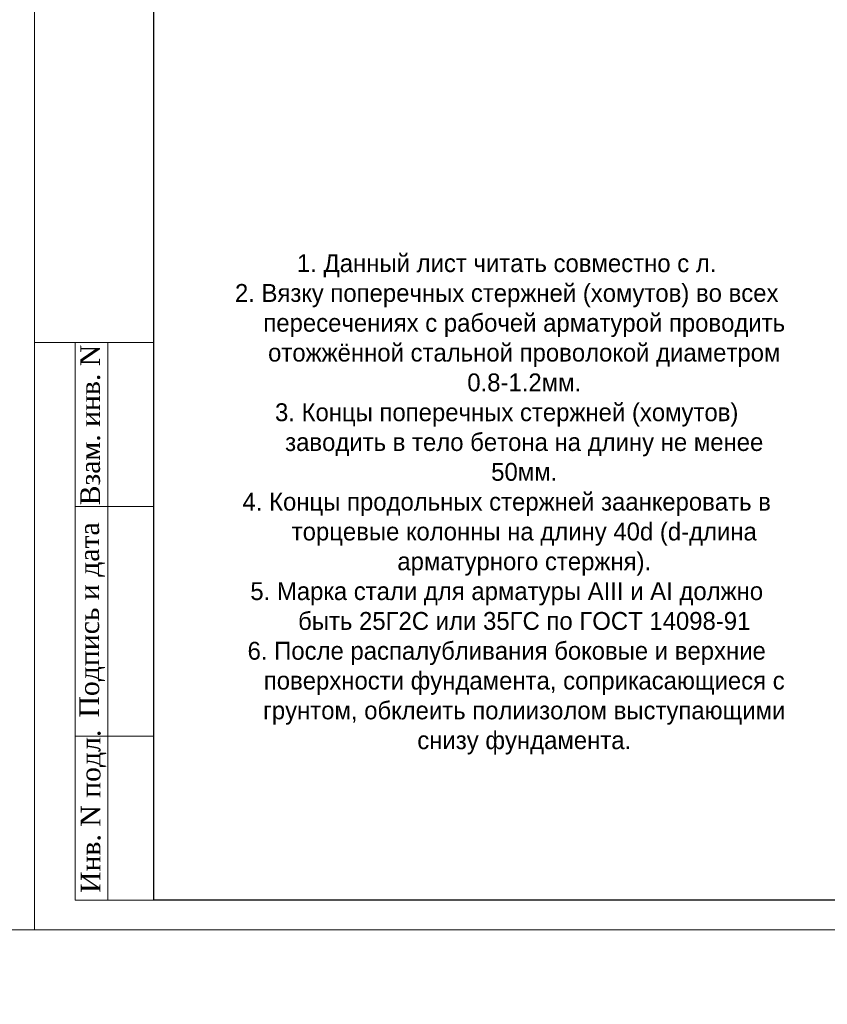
# Model space of a CAD drawing. Header units: millimetres. Extents: x -33345 to 4712671, y -3392 to 121473.
# Tile 141 of 256: x 822038 to 835595, y 43253 to 59768. Entities that reach past the tile are written whole.
import ezdxf
from ezdxf import colors
from ezdxf.entities.mleader import LeaderData, LeaderLine
from ezdxf.math import Vec2, Vec3

# ---------------------------------------------------------------- set-up
doc = ezdxf.new("R2010")
doc.units = ezdxf.units.MM
doc.layers.add('Lina', color=7, linetype='Continuous', lineweight=20)
doc.layers.add('КЖ Текст', color=250, linetype='Continuous', lineweight=15)
doc.styles.add('ISO', font='isocpeui.ttf')
doc.styles.add('Times New Roman', font='times.ttf')
doc.styles.add('X-U-RW-01$0$StyleROMANS', font='GOTHIC.TTF')

# ---------------------------------------------------------------- blocks, each defined once
blk = doc.blocks.new('awe4tD')
at = {"layer": 'Lina', "ltscale": 10}
for p, q in [((-44312815, 22744228), (-44314815, 22744228)), ((-44313585, 22734878), (-44313585, 22744228)), ((-44312815, 22741478), (-44314135, 22741478)), ((-44312815, 22737628), (-44314135, 22737628))]:
    blk.add_line(p, q, dxfattribs=at)
blk.add_lwpolyline([(-44239015, 22734378), (-44314815, 22734378), (-44314815, 22776378), (-44239015, 22776378)], close=True, dxfattribs=at)
at = {"layer": 'Lina', "lineweight": 30, "ltscale": 10}
blk.add_lwpolyline([(-44239515, 22734878), (-44312815, 22734878), (-44312815, 22775878), (-44239515, 22775878)], close=True, dxfattribs=at)
at = {"layer": 'Lina', "ltscale": 10}
blk.add_lwpolyline([(-44312815, 22734878), (-44314135, 22734878), (-44314135, 22744228)], dxfattribs=at)
at = {"layer": 'Lina', "ltscale": 10, "char_height": 330, "attachment_point": 1, "rotation": 90, "style": 'Times New Roman'}
for s, insert, width in [('Взам. инв. N', (-44314047, 22741499), 2670.44), ('Подпись и дата', (-44314062, 22737939), 3220.15), ('Инв. N подл.', (-44314039, 22734997), 2670.44)]:
    blk.add_mtext(s, dxfattribs=dict(at, insert=insert, width=width))
blk = doc.blocks.new('_ArchTick')
at = {"color": 0, "linetype": 'ByBlock', "const_width": 0.15}
blk.add_lwpolyline([(-0.5, -0.5), (0.5, 0.5)], dxfattribs=at)

msp = doc.modelspace()

# ---------------------------------------------------------------- block references
for p in [(45061303.28, -22689876.566), (45137103.28, -22689876.566)]:
    msp.add_blockref('awe4tD', p)

# ---------------------------------------------------------------- texts
at = {"insert": (328516.802, 47688.501), "char_height": 300, "width": 15750.75644, "attachment_point": 1, "style": 'ISO'}
msp.add_mtext('\\pi2734.5;{\\H1.33333x;Примечание:\\H1.25003x; \\P\\pi0;}1. Данный лист читать совместно с листом {\\C1;КР-3.\\P}2. Бетонирование допускается после установки всех выпускаемых стержней в вертикальные конструкции.', dxfattribs=at)
at = {"layer": 'КЖ Текст', "color": 0, "insert": (830207.795, 51638.146), "char_height": 300, "width": 9524.17303, "attachment_point": 5, "style": 'X-U-RW-01$0$StyleROMANS'}
msp.add_mtext('\\pi-588.87,l600,t600;1.^IДанный лист читать совместно с л. \\P2.^IВязку поперечных стержней (хомутов) во всех пересечениях с рабочей арматурой проводить отожжённой стальной проволокой диаметром 0.8-1.2мм. \\P3.^IКонцы поперечных стержней (хомутов) заводить в тело бетона на длину не менее 50мм.\\P4.^IКонцы продольных стержней заанкеровать в торцевые колонны на длину 40d (d-длина арматурного стержня).\\P5.^IМарка стали для арматуры АIII и АI должно быть 25Г2С или 35ГС по ГОСТ 14098-91\\P{\\A1;\\C256;6.^IПосле распалубливания боковые и верхние поверхности фундамента, соприкасающиеся с грунтом, обклеить полиизолом выступающими снизу фундамента. }', dxfattribs=at)

# ---------------------------------------------------------------- leaders
ml = msp.add_multileader_mtext('Standard')
ml.set_content('Х-3', color=256, style='X-U-RW-01$0$StyleROMANS')
ml.set_leader_properties()
ml.set_arrow_properties(name='ARCHTICK')
ml.build(insert=Vec2(0, 0))
ml.multileader.update_dxf_attribs({"text_left_attachment_type": 6, "text_right_attachment_type": 6, "dogleg_length": 0.36, "arrow_head_size": 300, "scale": 2})
ctx = ml.context
ctx.base_point, ctx.scale, ctx.char_height, ctx.arrow_head_size, ctx.landing_gap_size, ctx.plane_origin = Vec3(841804.805, 50410.896), 2, 300, 300, 4, Vec3(841662.667, 56891.39)
ctx.left_attachment, ctx.right_attachment, ctx.text_align_type = 6, 6, 1
notes = []
notes.append((ctx, [(1, (1, 1, 0), (842407.815, 50410.896), (-1, 0), 0.72, [(1, [(843032.23, 48638.917)], 0, [])])]))
ctx.mtext.insert, ctx.mtext.width, ctx.mtext.alignment, ctx.mtext.flow_direction = Vec3(842105.95, 50770.896), 8493.30332, 2, 5
for ctx, leaders in notes:
    for number, flags, end, landing, length, lines in leaders:
        leader = LeaderData()
        leader.index, (leader.has_last_leader_line, leader.has_dogleg_vector, leader.attachment_direction) = number, flags
        leader.last_leader_point, leader.dogleg_vector, leader.dogleg_length = Vec3(end), Vec3(landing), length
        for number, points, colour, breaks in lines:
            line = LeaderLine()
            line.index, line.vertices, line.color, line.breaks = number, Vec3.list(points), colors.encode_raw_color(colour), breaks
            leader.lines.append(line)
        ctx.leaders.append(leader)

doc.saveas('drawing.dxf')
